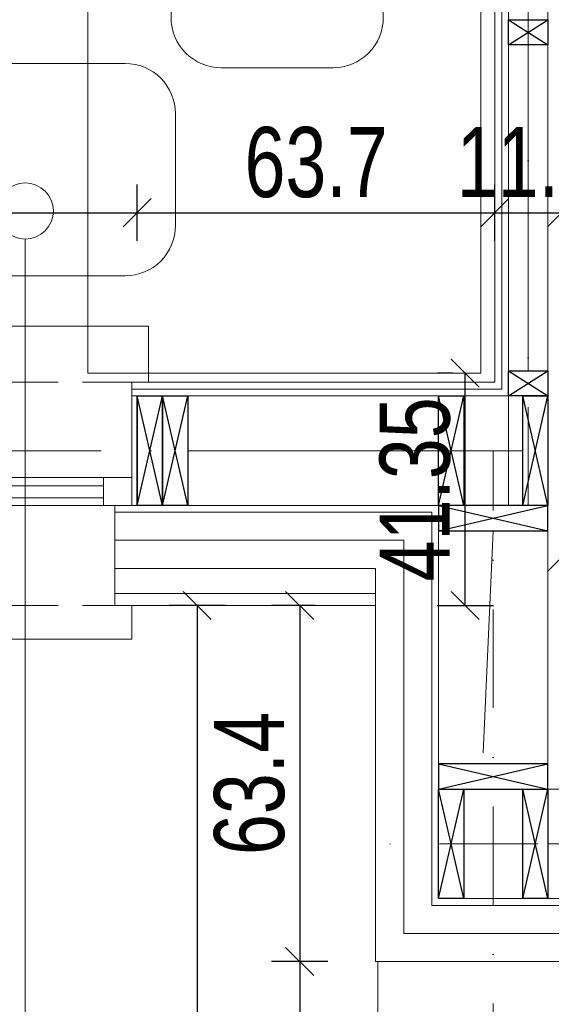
# Model space of a CAD drawing. Header units: inches. Extents: x 53216 to 117387, y -66787 to -22834.
# Tile 234 of 256: x 54151 to 54246, y -24537 to -24361. Entities that reach past the tile are written whole.
import ezdxf

# ---------------------------------------------------------------- set-up
doc = ezdxf.new("R2010")
doc.units = ezdxf.units.IN
doc.header["$MEASUREMENT"] = 0
doc.linetypes.add('DASHDOT', pattern=[1, 0.5, -0.25, 0, -0.25])
doc.linetypes.add('HIDDEN', pattern=[0.375, 0.25, -0.125])
doc.layers.get('0').update_dxf_attribs({"lineweight": 0})
doc.layers.get('Defpoints').update_dxf_attribs({"lineweight": 0})
for name, color, linetype, lineweight in [('A6a-schody parter', 200, 'Continuous', 18), ('A8-opisy pomieszczeń', 31, 'Continuous', 0), ('p-- ocieplenie-w.zew', 77, 'Continuous', 0), ('p--konst-słupy', 3, 'Continuous', 25), ('p--meble wyp.', 104, 'Continuous', 0), ('p--ocieplenie w.wew.', 53, 'Continuous', 0), ('p--okna', 153, 'Continuous', 0), ('p--osie konstr', 11, 'DASHDOT', 15), ('p--płyta GK', 2, 'Continuous', 0), ('p--wymiary-1-50', 5, 'Continuous', 0), ('p--ściana szkielet', 64, 'Continuous', 0)]:
    doc.layers.add(name, color=color, linetype=linetype, lineweight=lineweight)
doc.styles.add('1-50', font='arial.ttf', dxfattribs={"width": 0.75, "height": 12.5})
doc.linetypes.add('BATTING', pattern='A,0.0001,-0.1,[134,ltypeshp.shx,S=0.1,R=0,X=-0.1,Y=0],-0.2,[134,ltypeshp.shx,S=0.1,R=180,X=0.1,Y=0],-0.1', length=0.4001)
doc.dimstyles.new('1-50', dxfattribs={"dimtxt": 12.5, "dimasz": 5, "dimexe": 5, "dimexo": 5, "dimgap": 0.09, "dimtad": 0, "dimdsep": 46, "dimtxsty": '1-50', "dimblk": 'OBLIQUE', "dimcen": 0.09, "dimadec": 0, "dimazin": 0, "dimtfac": 1, "dimtdec": 4, "dimtix": 1, "dimtmove": 2, "dimatfit": 3, "dimldrblk": 'OBLIQUE', "dimfxl": 5, "dimfxlon": 1, "dimtvp": 0.7, "dimtolj": 1, "dimtzin": 0, "dimarcsym": 0})

# ---------------------------------------------------------------- blocks, each defined once
blk = doc.blocks.new('f021')
blk.add_lwpolyline([(-31.75, 70), (31.75, 70), (31.75, 63.39), (-31.75, 63.39)], close=True)
blk.add_lwpolyline([(-29.65, 14.01), (-29.65, 47.55, -0.414214), (-15.64, 61.57), (15.64, 61.57, -0.414214), (29.65, 47.55), (29.65, 14.01, -0.414214), (15.64, 0), (-15.64, 0, -0.414214)], format="xyb", close=True)
blk = doc.blocks.new('_OBLIQUE')
at = {"color": 0, "linetype": 'ByBlock', "lineweight": -2}
for p, q in [((-0.5, -0.5), (0.5, 0.5)), ((0, 0), (0, 0))]:
    blk.add_line(p, q, dxfattribs=at)
blk = doc.blocks.new('*D2720')
at = {"layer": 'Defpoints', "color": 0}
for p in [(54235.93, -24395.69), (54235.93, -24413.76), (54172.23, -24428.32)]:
    blk.add_point(p, dxfattribs=at)
at = {"layer": 'p--wymiary-1-50', "color": 0, "lineweight": -2}
for p, q in [((54172.23, -24400.69), (54172.23, -24390.69)), ((54235.93, -24400.69), (54235.93, -24390.69)), ((54172.23, -24395.69), (54235.93, -24395.69))]:
    blk.add_line(p, q, dxfattribs=at)
at = {"layer": 'p--wymiary-1-50', "color": 0, "lineweight": -2, "xscale": 5, "yscale": 5, "zscale": 5, "rotation": 180}
blk.add_blockref('_OBLIQUE', (54172.23, -24395.69), dxfattribs=at)
at = {"layer": 'p--wymiary-1-50', "color": 0, "lineweight": -2, "xscale": 5, "yscale": 5, "zscale": 5}
blk.add_blockref('_OBLIQUE', (54235.93, -24395.69), dxfattribs=at)
at = {"layer": 'p--wymiary-1-50', "color": 0, "linetype": 'Continuous', "ltscale": 8, "insert": (54204.08, -24386.76), "char_height": 12.5, "attachment_point": 5, "style": '1-50'}
blk.add_mtext('\\A1;63.7', dxfattribs=at)
blk = doc.blocks.new('okno-110-szalówka')
at = {"linetype": 'Continuous', "ltscale": 35}
for p, q in [((0, 45.75), (110, 45.75)), ((-3, -10), (113, -10))]:
    blk.add_line(p, q, dxfattribs=at)
for p, q in [((0, 45.75), (0, 39.75)), ((110, 39.75), (110, 45.75)), ((3, 39.75), (3, 21.95)), ((107, 21.95), (107, 39.75)), ((5, 21.95), (0, 21.95)), ((0, 21.95), (0, 16.95)), ((0, 21.95), (0, 0)), ((105, 21.95), (5, 21.95)), ((5, 16.95), (5, 21.95)), ((110, 21.95), (105, 21.95)), ((105, 21.95), (105, 16.95)), ((110, 0), (110, 21.95)), ((110, 16.95), (110, 21.95)), ((5, 20.61), (105, 20.61)), ((5, 18.45), (105, 18.45)), ((0, 16.95), (5, 16.95)), ((5, 16.95), (105, 16.95)), ((105, 16.95), (110, 16.95)), ((-3, 0), (-3, -10)), ((0, 0), (-3, 0)), ((110, 0), (113, 0)), ((113, 0), (113, -10))]:
    blk.add_line(p, q)
at = {"linetype": 'HIDDEN', "ltscale": 35}
for p, q in [((0, 39.75), (110, 39.75)), ((0, 0), (110, 0))]:
    blk.add_line(p, q, dxfattribs=at)
blk = doc.blocks.new('*D2722')
at = {"layer": 'Defpoints', "color": 0}
for p in [(54172.23, -24395.69), (54060.23, -24428.32), (54172.23, -24428.32)]:
    blk.add_point(p, dxfattribs=at)
at = {"layer": 'p--wymiary-1-50', "color": 0, "lineweight": -2}
for p, q in [((54060.23, -24400.69), (54060.23, -24390.69)), ((54172.23, -24400.69), (54172.23, -24390.69)), ((54060.23, -24395.69), (54172.23, -24395.69))]:
    blk.add_line(p, q, dxfattribs=at)
at = {"layer": 'p--wymiary-1-50', "color": 0, "lineweight": -2, "xscale": 5, "yscale": 5, "zscale": 5, "rotation": 180}
blk.add_blockref('_OBLIQUE', (54060.23, -24395.69), dxfattribs=at)
at = {"layer": 'p--wymiary-1-50', "color": 0, "lineweight": -2, "xscale": 5, "yscale": 5, "zscale": 5}
blk.add_blockref('_OBLIQUE', (54172.23, -24395.69), dxfattribs=at)
at = {"layer": 'p--wymiary-1-50', "color": 0, "linetype": 'Continuous', "ltscale": 8, "insert": (54082.39, -24384.57), "char_height": 12.5, "attachment_point": 5, "style": '1-50'}
blk.add_mtext('\\A1;112', dxfattribs=at)
blk = doc.blocks.new('*D2723')
at = {"layer": 'Defpoints', "color": 0}
for p in [(54531.43, -24395.69), (54247.83, -24400.69), (54531.43, -24400.69)]:
    blk.add_point(p, dxfattribs=at)
at = {"layer": 'p--wymiary-1-50', "color": 0, "lineweight": -2}
for p, q in [((54247.83, -24395.69), (54247.83, -24390.69)), ((54531.43, -24395.69), (54531.43, -24390.69)), ((54247.83, -24395.69), (54531.43, -24395.69))]:
    blk.add_line(p, q, dxfattribs=at)
at = {"layer": 'p--wymiary-1-50', "color": 0, "lineweight": -2, "xscale": 5, "yscale": 5, "zscale": 5, "rotation": 180}
blk.add_blockref('_OBLIQUE', (54247.83, -24395.69), dxfattribs=at)
at = {"layer": 'p--wymiary-1-50', "color": 0, "lineweight": -2, "xscale": 5, "yscale": 5, "zscale": 5}
blk.add_blockref('_OBLIQUE', (54531.43, -24395.69), dxfattribs=at)
at = {"layer": 'p--wymiary-1-50', "color": 0, "linetype": 'Continuous', "ltscale": 8, "insert": (54389.63, -24386.76), "char_height": 12.5, "attachment_point": 5, "style": '1-50'}
blk.add_mtext('\\A1;283.6', dxfattribs=at)
blk = doc.blocks.new('*D2724')
at = {"layer": 'Defpoints', "color": 0}
for p in [(54247.83, -24395.69), (54235.93, -24400.69), (54247.83, -24400.69)]:
    blk.add_point(p, dxfattribs=at)
at = {"layer": 'p--wymiary-1-50', "color": 0, "lineweight": -2}
for p, q in [((54235.93, -24395.69), (54235.93, -24390.69)), ((54247.83, -24395.69), (54247.83, -24390.69)), ((54235.93, -24395.69), (54247.83, -24395.69))]:
    blk.add_line(p, q, dxfattribs=at)
at = {"layer": 'p--wymiary-1-50', "color": 0, "lineweight": -2, "xscale": 5, "yscale": 5, "zscale": 5}
blk.add_blockref('_OBLIQUE', (54235.93, -24395.69), dxfattribs=at)
at = {"layer": 'p--wymiary-1-50', "color": 0, "lineweight": -2, "xscale": 5, "yscale": 5, "zscale": 5, "rotation": 180}
blk.add_blockref('_OBLIQUE', (54247.83, -24395.69), dxfattribs=at)
at = {"layer": 'p--wymiary-1-50', "color": 0, "linetype": 'Continuous', "ltscale": 8, "insert": (54241.88, -24386.76), "char_height": 12.5, "attachment_point": 5, "style": '1-50'}
blk.add_mtext('\\A1;11.9', dxfattribs=at)
blk = doc.blocks.new('*D2726')
at = {"layer": 'Defpoints', "color": 0}
for p in [(54333.43, -24457.08), (54247.83, -24484.5), (54333.43, -24498.32)]:
    blk.add_point(p, dxfattribs=at)
at = {"layer": 'p--wymiary-1-50', "color": 0, "lineweight": -2}
for p, q in [((54247.83, -24462.08), (54247.83, -24452.08)), ((54333.43, -24462.08), (54333.43, -24452.08)), ((54247.83, -24457.08), (54333.43, -24457.08))]:
    blk.add_line(p, q, dxfattribs=at)
at = {"layer": 'p--wymiary-1-50', "color": 0, "lineweight": -2, "xscale": 5, "yscale": 5, "zscale": 5, "rotation": 180}
blk.add_blockref('_OBLIQUE', (54247.83, -24457.08), dxfattribs=at)
at = {"layer": 'p--wymiary-1-50', "color": 0, "lineweight": -2, "xscale": 5, "yscale": 5, "zscale": 5}
blk.add_blockref('_OBLIQUE', (54333.43, -24457.08), dxfattribs=at)
at = {"layer": 'p--wymiary-1-50', "color": 0, "linetype": 'Continuous', "ltscale": 8, "insert": (54290.63, -24448.14), "char_height": 12.5, "attachment_point": 5, "style": '1-50'}
blk.add_mtext('\\A1;85.6', dxfattribs=at)
blk = doc.blocks.new('*D2848')
at = {"layer": 'Defpoints', "color": 0}
for p in [(54208.92, -24465.62), (54201.16, -24529.02), (54214.68, -24529.02)]:
    blk.add_point(p, dxfattribs=at)
at = {"layer": 'p--wymiary-1-50', "color": 0, "lineweight": -2}
for p, q in [((54203.92, -24465.62), (54196.16, -24465.62)), ((54201.16, -24465.62), (54201.16, -24529.02)), ((54206.16, -24529.02), (54196.16, -24529.02))]:
    blk.add_line(p, q, dxfattribs=at)
at = {"layer": 'p--wymiary-1-50', "color": 0, "lineweight": -2, "xscale": 5, "yscale": 5, "zscale": 5}
for p, rotation in [((54201.16, -24465.62), 90), ((54201.16, -24529.02), 270)]:
    blk.add_blockref('_OBLIQUE', p, dxfattribs=dict(at, rotation=rotation))
at = {"layer": 'p--wymiary-1-50', "color": 0, "linetype": 'Continuous', "ltscale": 8, "insert": (54192.23, -24497.32), "char_height": 12.5, "attachment_point": 5, "rotation": 90, "style": '1-50'}
blk.add_mtext('\\A1;63.4', dxfattribs=at)
blk = doc.blocks.new('*D2849')
at = {"layer": 'Defpoints', "color": 0}
for p in [(54214.68, -24529.02), (54201.16, -24644.12), (54215.08, -24644.12)]:
    blk.add_point(p, dxfattribs=at)
at = {"layer": 'p--wymiary-1-50', "color": 0, "lineweight": -2}
for p, q in [((54206.16, -24529.02), (54196.16, -24529.02)), ((54201.16, -24529.02), (54201.16, -24644.12)), ((54206.16, -24644.12), (54196.16, -24644.12))]:
    blk.add_line(p, q, dxfattribs=at)
at = {"layer": 'p--wymiary-1-50', "color": 0, "lineweight": -2, "xscale": 5, "yscale": 5, "zscale": 5}
for p, rotation in [((54201.16, -24529.02), 90), ((54201.16, -24644.12), 270)]:
    blk.add_blockref('_OBLIQUE', p, dxfattribs=dict(at, rotation=rotation))
at = {"layer": 'p--wymiary-1-50', "color": 0, "linetype": 'Continuous', "ltscale": 8, "insert": (54192.23, -24586.57), "char_height": 12.5, "attachment_point": 5, "rotation": 90, "style": '1-50'}
blk.add_mtext('\\A1;115.1', dxfattribs=at)
blk = doc.blocks.new('*D2850')
at = {"layer": 'Defpoints', "color": 0}
for p in [(54214.68, -24465.62), (54182.92, -24644.12), (54215.08, -24644.12)]:
    blk.add_point(p, dxfattribs=at)
at = {"layer": 'p--wymiary-1-50', "color": 0, "lineweight": -2}
for p, q in [((54187.92, -24465.62), (54177.92, -24465.62)), ((54182.92, -24465.62), (54182.92, -24644.12)), ((54187.92, -24644.12), (54177.92, -24644.12))]:
    blk.add_line(p, q, dxfattribs=at)
at = {"layer": 'p--wymiary-1-50', "color": 0, "lineweight": -2, "xscale": 5, "yscale": 5, "zscale": 5}
for p, rotation in [((54182.92, -24465.62), 90), ((54182.92, -24644.12), 270)]:
    blk.add_blockref('_OBLIQUE', p, dxfattribs=dict(at, rotation=rotation))
at = {"layer": 'p--wymiary-1-50', "color": 0, "linetype": 'Continuous', "ltscale": 8, "insert": (54173.98, -24554.87), "char_height": 12.5, "attachment_point": 5, "rotation": 90, "style": '1-50'}
blk.add_mtext('\\A1;178.5', dxfattribs=at)
blk = doc.blocks.new('*D2851')
at = {"layer": 'Defpoints', "color": 0}
for p in [(53823.98, -24529.02), (54214.68, -24529.02), (54214.68, -24589.32)]:
    blk.add_point(p, dxfattribs=at)
at = {"layer": 'p--wymiary-1-50', "color": 0, "lineweight": -2}
for p, q in [((53823.98, -24584.32), (53823.98, -24594.32)), ((54214.68, -24584.32), (54214.68, -24594.32)), ((53823.98, -24589.32), (54214.68, -24589.32))]:
    blk.add_line(p, q, dxfattribs=at)
at = {"layer": 'p--wymiary-1-50', "color": 0, "lineweight": -2, "xscale": 5, "yscale": 5, "zscale": 5, "rotation": 180}
blk.add_blockref('_OBLIQUE', (53823.98, -24589.32), dxfattribs=at)
at = {"layer": 'p--wymiary-1-50', "color": 0, "lineweight": -2, "xscale": 5, "yscale": 5, "zscale": 5}
blk.add_blockref('_OBLIQUE', (54214.68, -24589.32), dxfattribs=at)
at = {"layer": 'p--wymiary-1-50', "color": 0, "linetype": 'Continuous', "ltscale": 8, "insert": (54019.33, -24580.38), "char_height": 12.5, "attachment_point": 5, "style": '1-50'}
blk.add_mtext('\\A1;390.7', dxfattribs=at)
blk = doc.blocks.new('*D2854')
at = {"layer": 'Defpoints', "color": 0}
for p in [(54235.93, -24339.2), (53996.23, -24425.87), (54235.93, -24425.87)]:
    blk.add_point(p, dxfattribs=at)
at = {"layer": 'p--wymiary-1-50', "color": 0, "lineweight": -2}
for p, q in [((53996.23, -24344.2), (53996.23, -24334.2)), ((54235.93, -24344.2), (54235.93, -24334.2)), ((53996.23, -24339.2), (54235.93, -24339.2))]:
    blk.add_line(p, q, dxfattribs=at)
at = {"layer": 'p--wymiary-1-50', "color": 0, "lineweight": -2, "xscale": 5, "yscale": 5, "zscale": 5, "rotation": 180}
blk.add_blockref('_OBLIQUE', (53996.23, -24339.2), dxfattribs=at)
at = {"layer": 'p--wymiary-1-50', "color": 0, "lineweight": -2, "xscale": 5, "yscale": 5, "zscale": 5}
blk.add_blockref('_OBLIQUE', (54235.93, -24339.2), dxfattribs=at)
at = {"layer": 'p--wymiary-1-50', "color": 0, "linetype": 'Continuous', "ltscale": 8, "insert": (54116.08, -24330.26), "char_height": 12.5, "attachment_point": 5, "style": '1-50'}
blk.add_mtext('\\A1;239.7', dxfattribs=at)
blk = doc.blocks.new('ukł.słupów-1K')
for p, q in [((645.1, 152), (652.1, 156.5)), ((645.1, 156.5), (652.1, 152)), ((645.1, 89.5), (652.1, 94)), ((645.1, 94), (652.1, 89.5)), ((583.45, 70), (578.95, 89.5)), ((578.95, 70), (583.45, 89.5)), ((587.95, 70), (583.45, 89.5)), ((583.45, 70), (587.95, 89.5)), ((637.1, 70), (632.6, 89.5)), ((632.6, 70), (637.1, 89.5)), ((652.1, 70), (647.6, 89.5)), ((647.6, 70), (652.1, 89.5)), ((632.6, 70), (652.1, 65.5)), ((632.6, 65.5), (652.1, 70)), ((632.6, 24), (652.1, 19.5)), ((632.6, 19.5), (652.1, 24)), ((637.1, 0), (632.6, 19.5)), ((632.6, 0), (637.1, 19.5)), ((652.1, 0), (647.6, 19.5)), ((647.6, 0), (652.1, 19.5))]:
    blk.add_line(p, q)
for points in [[(645.1, 156.5), (652.1, 156.5), (652.1, 152), (645.1, 152)], [(645.1, 94), (652.1, 94), (652.1, 89.5), (645.1, 89.5)], [(578.95, 70), (578.95, 89.5), (583.45, 89.5), (583.45, 70)], [(583.45, 70), (583.45, 89.5), (587.95, 89.5), (587.95, 70)], [(632.6, 70), (632.6, 89.5), (637.1, 89.5), (637.1, 70)], [(647.6, 70), (647.6, 89.5), (652.1, 89.5), (652.1, 70)], [(632.6, 65.5), (652.1, 65.5), (652.1, 70), (632.6, 70)], [(632.6, 19.5), (652.1, 19.5), (652.1, 24), (632.6, 24)], [(632.6, 0), (632.6, 19.5), (637.1, 19.5), (637.1, 0)], [(647.6, 0), (647.6, 19.5), (652.1, 19.5), (652.1, 0)]]:
    blk.add_lwpolyline(points, close=True)
at = {"ltscale": 35}
blk.add_lwpolyline([(578.95, 89.5), (578.95, 70)], dxfattribs=at)
blk = doc.blocks.new('*D2855')
at = {"layer": 'Defpoints', "color": 0}
for p in [(54230.66, -24424.28), (54233.41, -24424.28), (54168.23, -24465.62)]:
    blk.add_point(p, dxfattribs=at)
at = {"layer": 'p--wymiary-1-50', "color": 0, "lineweight": -2}
for p, q in [((54228.41, -24424.28), (54225.66, -24424.28)), ((54230.66, -24465.62), (54230.66, -24424.28)), ((54225.66, -24465.62), (54235.66, -24465.62))]:
    blk.add_line(p, q, dxfattribs=at)
at = {"layer": 'p--wymiary-1-50', "color": 0, "lineweight": -2, "xscale": 5, "yscale": 5, "zscale": 5}
for p, rotation in [((54230.66, -24424.28), 90), ((54230.66, -24465.62), 270)]:
    blk.add_blockref('_OBLIQUE', p, dxfattribs=dict(at, rotation=rotation))
at = {"layer": 'p--wymiary-1-50', "color": 0, "linetype": 'Continuous', "ltscale": 8, "insert": (54221.72, -24444.95), "char_height": 12.5, "attachment_point": 5, "rotation": 90, "style": '1-50'}
blk.add_mtext('\\A1;41.35', dxfattribs=at)

msp = doc.modelspace()

# ---------------------------------------------------------------- linework, layer by layer
at = {"layer": 'A6a-schody parter', "lineweight": 5}
msp.add_line((54215.085, -24529.023), (54215.085, -24644.123), dxfattribs=at)
at = {"layer": 'A8-opisy pomieszczeń'}
msp.add_line((54152.276, -24651.8), (54152.276, -24400.379), dxfattribs=at)
msp.add_circle((54152.276, -24395.379), 5, dxfattribs=at)
at = {"layer": 'p-- ocieplenie-w.zew', "linetype": 'BATTING', "ltscale": 10}
for p, q in [((54219.685, -24454.023), (54168.235, -24454.023)), ((54219.685, -24524.097), (54219.685, -24454.023)), ((54337.435, -24524.023), (54219.685, -24524.023))]:
    msp.add_line(p, q, dxfattribs=at)
at = {"layer": 'p--meble wyp.', "linetype": 'Continuous', "lineweight": 5}
msp.add_lwpolyline([(54233.412, -24424.277), (54163.412, -24424.277), (54163.412, -24354.277), (54233.412, -24354.277)], close=True, dxfattribs=at)
at = {"layer": 'p--ocieplenie w.wew.', "linetype": 'BATTING', "ltscale": 8}
for p, q in [((54241.885, -24361.323), (54241.885, -24303.323)), ((54241.885, -24423.823), (54241.885, -24365.823))]:
    msp.add_line(p, q, dxfattribs=at)
at = {"layer": 'p--ocieplenie w.wew.', "linetype": 'BATTING', "ltscale": 19.5}
for p, q in [((54181.235, -24438.073), (54225.885, -24438.073)), ((54240.885, -24438.073), (54230.385, -24438.073)), ((54235.635, -24452.323), (54233.815, -24491.861)), ((54230.385, -24508.073), (54240.885, -24508.073)), ((54245.385, -24508.073), (54303.385, -24508.073))]:
    msp.add_line(p, q, dxfattribs=at)
at = {"layer": 'p--osie konstr', "linetype": 'DASHDOT', "ltscale": 35}
for p, q in [((54241.885, -24447.823), (54241.885, -24233.773)), ((54236.015, -24438.073), (53803.035, -24438.073)), ((54235.635, -24554.023), (54235.635, -24438.073)), ((54594.585, -24508.073), (54215.085, -24508.073))]:
    msp.add_line(p, q, dxfattribs=at)
at = {"layer": 'p--płyta GK', "ltscale": 35}
for p, q in [((54237.185, -24427.123), (54237.185, -24240.973)), ((54235.935, -24425.873), (54235.935, -24242.223)), ((54235.935, -24425.873), (54171.235, -24425.873)), ((54237.185, -24427.123), (54171.235, -24427.123)), ((54214.685, -24463.523), (54168.235, -24463.523)), ((54214.685, -24465.623), (54168.235, -24465.623))]:
    msp.add_line(p, q, dxfattribs=at)
at = {"layer": 'p--ściana szkielet', "ltscale": 35}
for p, q in [((54238.385, -24447.823), (54238.385, -24227.773)), ((54245.385, -24517.823), (54245.385, -24227.773)), ((54245.385, -24428.323), (54171.235, -24428.323)), ((54245.385, -24447.823), (54168.235, -24447.823)), ((54225.885, -24517.823), (54225.885, -24447.823)), ((54224.685, -24449.023), (54168.235, -24449.023)), ((54224.685, -24519.023), (54224.685, -24449.023)), ((54214.685, -24459.023), (54168.235, -24459.023)), ((54214.685, -24529.023), (54214.685, -24459.023)), ((54334.435, -24498.323), (54225.885, -24498.323)), ((54337.435, -24517.823), (54225.885, -24517.823)), ((54337.435, -24519.023), (54224.685, -24519.023)), ((54337.435, -24529.023), (54214.685, -24529.023))]:
    msp.add_line(p, q, dxfattribs=at)
msp.add_lwpolyline([(54171.235, -24425.873), (54171.235, -24447.823), (54168.235, -24447.823), (54168.235, -24465.623)], dxfattribs=at)

# ---------------------------------------------------------------- block references
at = {"layer": 'p--konst-słupy'}
msp.add_blockref('ukł.słupów-1K', (53593.285, -24517.823), dxfattribs=at)
at = {"layer": 'p--meble wyp.', "linetype": 'Continuous', "lineweight": 5, "xscale": 0.6375000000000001, "yscale": 0.6375000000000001, "zscale": 0.6375000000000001}
msp.add_blockref('f021', (54197.152, -24369.881), dxfattribs=at)
at = {"layer": 'p--meble wyp.', "linetype": 'Continuous', "lineweight": 5, "xscale": -0.6375000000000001, "yscale": 0.6375000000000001, "zscale": 0.6375000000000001, "rotation": 89.99999999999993}
msp.add_blockref('f021', (54179.015, -24388.018), dxfattribs=at)
at = {"layer": 'p--okna', "linetype": 'Continuous', "rotation": 180}
msp.add_blockref('okno-110-szalówka', (54171.235, -24425.873), dxfattribs=at)

# ---------------------------------------------------------------- dimensions: what is measured, and where the dimension line sits
at = {"layer": 'p--wymiary-1-50'}
for base, p1, p2, picture, middle in [((54235.935, -24339.198), (53996.235, -24425.873), (54235.935, -24425.873), '*D2854', (54116.085, -24330.265)), ((54235.935, -24395.695), (54172.235, -24428.323), (54235.935, -24413.757), '*D2720', (54204.085, -24386.761)), ((54247.835, -24395.695), (54235.935, -24400.695), (54247.835, -24400.695), '*D2724', (54241.885, -24386.761)), ((54531.435, -24395.695), (54247.835, -24400.695), (54531.435, -24400.695), '*D2723', (54389.635, -24386.761)), ((54333.435, -24457.078), (54247.835, -24484.498), (54333.435, -24498.323), '*D2726', (54290.635, -24448.144))]:
    dim = msp.add_linear_dim(base=base, p1=p1, p2=p2, dimstyle='1-50', dxfattribs=at)
    dim.commit()
    dim.dimension.update_dxf_attribs({"geometry": picture, "text_midpoint": middle})
dim = msp.add_linear_dim(base=(54172.235, -24395.695), p1=(54060.235, -24428.323), p2=(54172.235, -24428.323), dimstyle='1-50', dxfattribs=at)
dim.commit()
dim.dimension.update_dxf_attribs({"geometry": '*D2722', "text_midpoint": (54082.387, -24384.568), "dimtype": 160})
for base, p1, p2, picture, middle in [((54230.656, -24424.277), (54168.235, -24465.623), (54233.412, -24424.277), '*D2855', (54221.722, -24444.95)), ((54182.918, -24644.123), (54214.685, -24465.623), (54215.085, -24644.123), '*D2850', (54173.984, -24554.873)), ((54201.163, -24529.023), (54208.919, -24465.623), (54214.685, -24529.023), '*D2848', (54192.23, -24497.323)), ((54201.163, -24644.123), (54214.685, -24529.023), (54215.085, -24644.123), '*D2849', (54192.23, -24586.573))]:
    dim = msp.add_linear_dim(base=base, p1=p1, p2=p2, angle=90, dimstyle='1-50', override={"dimtxt": 12.5}, dxfattribs=at)
    dim.commit()
    dim.dimension.update_dxf_attribs({"geometry": picture, "text_midpoint": middle})
dim = msp.add_linear_dim(base=(54214.685, -24589.317), p1=(53823.985, -24529.023), p2=(54214.685, -24529.023), dimstyle='1-50', override={"dimtxt": 12.5}, dxfattribs=at)
dim.commit()
dim.dimension.update_dxf_attribs({"geometry": '*D2851', "text_midpoint": (54019.335, -24580.384)})

doc.saveas('drawing.dxf')
